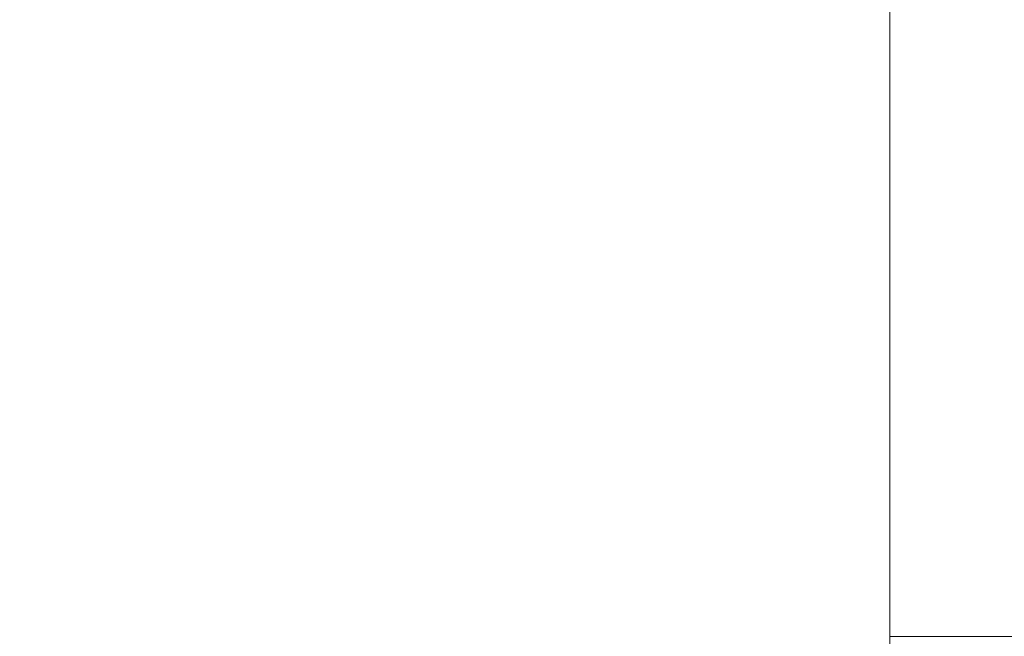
# Model space of a CAD drawing. Header units: centimetres. Extents: x -35.1 to 36.2, y 3.4 to 5.2.
# Tile 229 of 256: x 11.993 to 12.153, y 3.9 to 4. Entities that reach past the tile are written whole.
import ezdxf

# ---------------------------------------------------------------- set-up
doc = ezdxf.new("R2010")
doc.units = ezdxf.units.CM
doc.header["$LTSCALE"] = 2.54
doc.layers.add('Lucido design-1', color=7, linetype='Continuous')

# ---------------------------------------------------------------- blocks, each defined once
blk = doc.blocks.new('Gruppo-4-1')
at = {"color": 7, "linetype": 'Continuous', "lineweight": 9}
blk.add_3dface([(-34.95277, 5.10021, -1872.21551), (-34.95277, 3.50021, -1872.21551), (36.07969, 3.50021, -1872.21551), (36.07969, 5.10021, -1872.21551)], dxfattribs=at)
for points, invisible_edges in [([(-11.00774, 5.10021, -1872.61551), (12.13461, 3.89728, -1872.61551), (12.13442, 3.89414, -1872.61551), (12.1341, 3.89101, -1872.61551)], 9), ([(12.1341, 3.89101, -1872.61551), (12.13364, 3.88788, -1872.61551), (-11.00774, 5.10021, -1872.61551)], 10), ([(-11.00774, 5.10021, -1872.61551), (12.13466, 3.90021, -1872.61551), (12.13461, 3.89728, -1872.61551)], 9), ([(-11.00774, 5.10021, -1872.61551), (12.13466, 5.10021, -1872.61551), (12.13466, 3.90021, -1872.61551)], 8), ([(12.13364, 3.88788, -1872.61551), (12.13347, 3.88694, -1872.61551), (-11.00774, 5.10021, -1872.61551)], 10), ([(-11.00774, 3.90021, -1872.61551), (-11.00774, 5.10021, -1872.61551), (12.13347, 3.88694, -1872.61551)], 10), ([(12.14063, 3.90021, -1872.61563), (12.13466, 3.90021, -1872.61551), (12.13466, 5.10021, -1872.61551), (12.13891, 5.10021, -1872.6156)], 8), ([(12.13891, 5.10021, -1872.6156), (12.14166, 5.10021, -1872.61565), (12.14166, 3.90021, -1872.61565), (12.14063, 3.90021, -1872.61563)], 10), ([(12.14166, 5.10021, -1872.61565), (12.14328, 5.10021, -1872.61575), (12.14862, 3.90021, -1872.61606), (12.14668, 3.90021, -1872.61595)], 10), ([(12.14668, 3.90021, -1872.61595), (12.14166, 3.90021, -1872.61565), (12.14166, 5.10021, -1872.61565)], 10), ([(12.14328, 5.10021, -1872.61575), (12.14862, 5.10021, -1872.61606), (12.14862, 3.90021, -1872.61606)], 10), ([(12.15281, 3.90021, -1872.61647), (12.14862, 3.90021, -1872.61606), (12.14862, 5.10021, -1872.61606), (12.15242, 5.10021, -1872.61643)], 10), ([(12.15242, 5.10021, -1872.61643), (12.15551, 5.10021, -1872.61674), (12.15551, 3.90021, -1872.61674), (12.15281, 3.90021, -1872.61647)], 10)]:
    blk.add_3dface(points, dxfattribs=dict(at, invisible_edges=invisible_edges))

msp = doc.modelspace()

# ---------------------------------------------------------------- block references
at = {"layer": 'Lucido design-1', "color": 7}
msp.add_blockref('Gruppo-4-1', (0, 0), dxfattribs=at)

doc.saveas('drawing.dxf')
